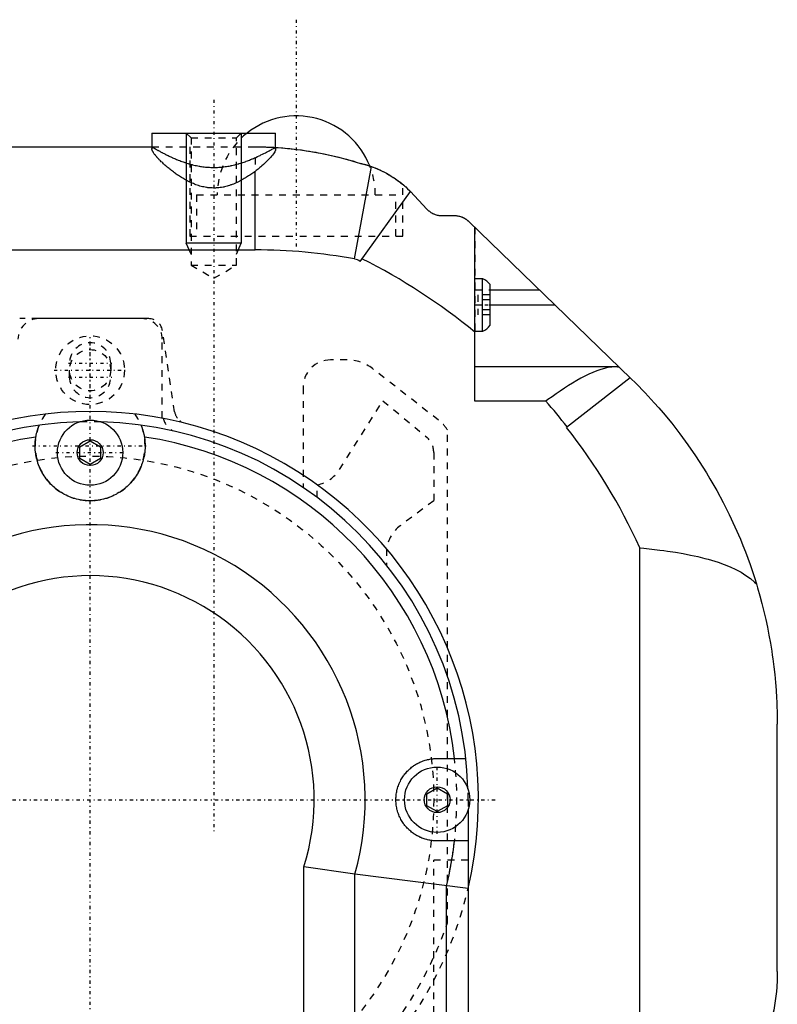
# Model space of a CAD drawing. Extents: x -584 to 152, y -5 to 847.
# Tile 13 of 13: x -98 to 12, y 700 to 844. Entities that reach past the tile are written whole.
import ezdxf

# ---------------------------------------------------------------- set-up
doc = ezdxf.new("R2010")
doc.units = 0
doc.linetypes.add('CENTER', pattern=[1.5, 0.45, -0.5, 0.05, -0.5])
doc.linetypes.add('DASHED', pattern=[2, 1, -1])
for name, color, linetype in [('AM_0', 7, 'CONTINUOUS'), ('AM_10', 7, 'CONTINUOUS'), ('AM_3', 7, 'DASHED'), ('AM_7', 7, 'CENTER')]:
    doc.layers.add(name, color=color, linetype=linetype)

msp = doc.modelspace()

# ---------------------------------------------------------------- linework, layer by layer
at = {"layer": 'AM_0', "color": 7, "linetype": 'CONTINUOUS'}
for p, q in [((-79, 827), (-79, 824.7)), ((-79, 827), (-61, 827)), ((-61, 824.65), (-61, 827)), ((-116, 825), (-79, 825)), ((-64, 810), (-64, 821.43)), ((-49.52, 808.68), (-47.04, 822.12)), ((-48.71, 808.33), (-41.39, 818.51)), ((-41.39, 818.51), (-38.99, 815.95)), ((-36.8, 815), (-35, 815)), ((-32.91, 814.15), (-9.3, 791.28)), ((-32, 788), (-32, 813.27)), ((-122, 810), (-64, 810)), ((-30.88, 805.8), (-32, 805.8)), ((-30.88, 798.2), (-30.88, 805.8)), ((-29.8, 799.05), (-29.8, 804.95)), ((-29.8, 804.2), (-22.64, 804.2)), ((-29.8, 802), (-20.36, 802)), ((-32, 798.2), (-30.88, 798.2)), ((-11.07, 793), (-32, 793)), ((-9.42, 791.4), (-18.66, 784.18)), ((-21.69, 788), (-32, 788)), ((-89.5, 781.37), (-88, 782.23)), ((-89.5, 779.63), (-89.5, 781.37)), ((-88, 782.23), (-86.5, 781.37)), ((-86.5, 781.37), (-86.5, 779.63)), ((-88, 778.77), (-89.5, 779.63)), ((-86.5, 779.63), (-88, 778.77)), ((-8, 698), (-8, 766.66)), ((12, 705), (12, 741)), ((-37.5, 736), (-33.33, 736)), ((-39, 730.87), (-37.5, 731.73)), ((-39, 729.13), (-39, 730.87)), ((-37.5, 731.73), (-36, 730.87)), ((-36, 730.87), (-36, 729.13)), ((-37.5, 728.27), (-39, 729.13)), ((-36, 729.13), (-37.5, 728.27)), ((-33, 728.48), (-33, 681.52)), ((-33, 724), (-37.5, 724)), ((-49.48, 719.15), (-56.9, 720.23)), ((-56.9, 405.25), (-56.9, 720.23)), ((-33, 717.07), (-49.48, 719.15)), ((-49.48, 405.25), (-49.48, 719.15)), ((-36.14, 686), (-36.14, 717.44))]:
    msp.add_line(p, q, dxfattribs=at)
for points in [[(-64, 821.43, 0), (-64.07, 821.38, 0), (-64.2, 821.28, 0), (-64.34, 821.18, 0), (-64.41, 821.13, 0), (-64.48, 821.08, 0), (-64.63, 820.98, 0), (-64.78, 820.88, 0), (-64.93, 820.77, 0), (-65.08, 820.67, 0), (-65.24, 820.57, 0), (-65.32, 820.52, 0), (-65.4, 820.48, 0), (-65.56, 820.38, 0), (-65.73, 820.28, 0), (-65.9, 820.19, 0), (-66.07, 820.09, 0), (-66.24, 820, 0), (-66.33, 819.96, 0), (-66.41, 819.92, 0), (-66.59, 819.83, 0), (-66.77, 819.75, 0), (-66.86, 819.71, 0), (-66.95, 819.67, 0), (-67.13, 819.59, 0), (-67.32, 819.52, 0), (-67.41, 819.49, 0), (-67.51, 819.45, 0), (-67.7, 819.39, 0), (-67.89, 819.33, 0), (-68.08, 819.27, 0), (-68.27, 819.22, 0), (-68.47, 819.17, 0), (-68.56, 819.15, 0), (-68.66, 819.13, 0), (-68.86, 819.1, 0), (-69.06, 819.07, 0), (-69.26, 819.04, 0), (-69.46, 819.02, 0), (-69.66, 819.01, 0), (-69.76, 819, 0), (-69.86, 819, 0), (-70.06, 819, 0), (-70.26, 819.01, 0), (-70.46, 819.02, 0), (-70.66, 819.03, 0), (-70.86, 819.05, 0), (-70.96, 819.07, 0), (-71.06, 819.08, 0), (-71.26, 819.12, 0), (-71.45, 819.16, 0), (-71.65, 819.2, 0), (-71.84, 819.25, 0), (-72.04, 819.3, 0), (-72.13, 819.33, 0), (-72.23, 819.36, 0), (-72.42, 819.42, 0), (-72.6, 819.49, 0), (-72.79, 819.56, 0), (-72.97, 819.64, 0), (-73.16, 819.72, 0), (-73.25, 819.76, 0), (-73.34, 819.8, 0), (-73.51, 819.88, 0), (-73.69, 819.97, 0), (-73.78, 820.01, 0), (-73.86, 820.06, 0), (-74.03, 820.15, 0), (-74.2, 820.24, 0), (-74.29, 820.29, 0), (-74.37, 820.34, 0), (-74.53, 820.43, 0), (-74.69, 820.53, 0), (-74.85, 820.63, 0), (-75.01, 820.73, 0), (-75.16, 820.83, 0), (-75.24, 820.88, 0), (-75.31, 820.94, 0), (-75.46, 821.04, 0), (-75.6, 821.14, 0), (-75.74, 821.24, 0), (-75.88, 821.34, 0), (-76.01, 821.44, 0), (-76.08, 821.49, 0), (-76.14, 821.54, 0), (-76.27, 821.64, 0), (-76.39, 821.74, 0), (-76.52, 821.84, 0), (-76.64, 821.94, 0), (-76.76, 822.04, 0), (-76.82, 822.1, 0), (-76.88, 822.15, 0), (-77, 822.25, 0), (-77.11, 822.35, 0), (-77.22, 822.45, 0), (-77.33, 822.55, 0), (-77.44, 822.65, 0), (-77.49, 822.7, 0), (-77.54, 822.75, 0), (-77.65, 822.84, 0), (-77.74, 822.94, 0), (-77.84, 823.04, 0), (-77.93, 823.13, 0), (-78.02, 823.22, 0), (-78.06, 823.27, 0), (-78.11, 823.31, 0), (-78.19, 823.4, 0), (-78.27, 823.49, 0), (-78.31, 823.53, 0), (-78.34, 823.58, 0), (-78.41, 823.66, 0), (-78.48, 823.74, 0), (-78.51, 823.78, 0), (-78.55, 823.82, 0), (-78.61, 823.9, 0), (-78.66, 823.98, 0), (-78.71, 824.05, 0), (-78.76, 824.12, 0), (-78.8, 824.19, 0), (-78.82, 824.22, 0), (-78.84, 824.25, 0), (-78.88, 824.32, 0), (-78.91, 824.38, 0), (-78.93, 824.43, 0), (-78.96, 824.49, 0), (-78.97, 824.54, 0), (-78.98, 824.56, 0), (-78.99, 824.59, 0), (-79, 824.63, 0), (-79, 824.68, 0), (-79, 824.7, 0)], [(-61, 824.65, 0), (-61, 824.6, 0), (-61.03, 824.5, 0), (-61.07, 824.38, 0), (-61.1, 824.32, 0), (-61.13, 824.25, 0), (-61.22, 824.11, 0), (-61.32, 823.96, 0), (-61.45, 823.8, 0), (-61.59, 823.63, 0), (-61.75, 823.45, 0), (-61.84, 823.35, 0), (-61.93, 823.26, 0), (-62.12, 823.06, 0), (-62.32, 822.86, 0), (-62.55, 822.65, 0), (-62.78, 822.44, 0), (-63.03, 822.22, 0), (-63.16, 822.11, 0), (-63.29, 822, 0), (-63.57, 821.77, 0), (-63.85, 821.55, 0), (-64, 821.43, 0)], [(-61, 824.91, 0), (-60.66, 824.89, 0), (-59.97, 824.84, 0), (-59.28, 824.78, 0), (-58.94, 824.74, 0), (-58.59, 824.71, 0), (-57.91, 824.63, 0), (-57.22, 824.54, 0), (-56.54, 824.44, 0), (-55.86, 824.33, 0), (-55.17, 824.22, 0), (-54.83, 824.15, 0), (-54.49, 824.09, 0), (-53.82, 823.95, 0), (-53.14, 823.81, 0), (-52.46, 823.65, 0), (-51.79, 823.49, 0), (-51.12, 823.31, 0), (-50.79, 823.22, 0), (-50.45, 823.13, 0), (-49.78, 822.94, 0), (-49.12, 822.73, 0), (-48.79, 822.63, 0)], [(-48.79, 822.63, 0), (-48.74, 822.62, 0), (-48.64, 822.59, 0), (-48.54, 822.57, 0), (-48.49, 822.56, 0), (-48.44, 822.55, 0), (-48.34, 822.52, 0), (-48.24, 822.49, 0), (-48.14, 822.47, 0), (-48.04, 822.44, 0), (-47.95, 822.41, 0), (-47.9, 822.4, 0), (-47.85, 822.38, 0), (-47.75, 822.36, 0), (-47.66, 822.33, 0), (-47.32, 822.22, 0), (-47.04, 822.12, 0)], [(-47.3, 822.21, 0), (-47.05, 822.12, 0), (-46.57, 821.94, 0), (-46.11, 821.75, 0), (-45.89, 821.66, 0), (-45.68, 821.56, 0), (-45.27, 821.36, 0), (-44.89, 821.15, 0), (-44.53, 820.95, 0), (-44.2, 820.75, 0), (-43.9, 820.56, 0), (-43.76, 820.47, 0), (-43.63, 820.38, 0), (-43.38, 820.2, 0), (-43.16, 820.05, 0), (-42.98, 819.91, 0), (-42.82, 819.78, 0), (-42.69, 819.68, 0), (-42.64, 819.64, 0), (-42.6, 819.61, 0), (-42.54, 819.56, 0), (-42.5, 819.53, 0), (-42.5, 819.53, 0)], [(-47.04, 822.12, 0), (-46.87, 822.06, 0), (-46.52, 821.92, 0), (-46.18, 821.78, 0), (-46.01, 821.71, 0), (-45.84, 821.63, 0), (-45.5, 821.47, 0), (-45.17, 821.3, 0), (-44.84, 821.13, 0), (-44.51, 820.94, 0), (-44.19, 820.75, 0), (-44.03, 820.65, 0), (-43.87, 820.54, 0), (-43.56, 820.33, 0), (-43.25, 820.11, 0), (-42.95, 819.89, 0), (-42.66, 819.65, 0), (-42.37, 819.41, 0), (-42.22, 819.29, 0), (-42.08, 819.16, 0), (-41.8, 818.91, 0), (-41.53, 818.64, 0), (-41.39, 818.51, 0)], [(-38.99, 815.95, 0), (-38.94, 815.9, 0), (-38.84, 815.8, 0), (-38.74, 815.71, 0), (-38.69, 815.67, 0), (-38.63, 815.62, 0), (-38.52, 815.54, 0), (-38.4, 815.46, 0), (-38.28, 815.39, 0), (-38.15, 815.32, 0), (-38.03, 815.26, 0), (-37.96, 815.24, 0), (-37.9, 815.21, 0), (-37.77, 815.16, 0), (-37.64, 815.12, 0), (-37.51, 815.08, 0), (-37.37, 815.06, 0), (-37.24, 815.03, 0), (-37.18, 815.02, 0), (-37.12, 815.02, 0), (-36.99, 815.01, 0), (-36.86, 815, 0), (-36.8, 815, 0)], [(-35, 815, 0), (-34.94, 815, 0), (-34.83, 815, 0), (-34.71, 814.99, 0), (-34.65, 814.98, 0), (-34.59, 814.97, 0), (-34.48, 814.95, 0), (-34.35, 814.93, 0), (-34.23, 814.9, 0), (-34.11, 814.87, 0), (-33.99, 814.82, 0), (-33.93, 814.8, 0), (-33.92, 814.8, 0), (-33.9, 814.79, 0), (-33.88, 814.78, 0), (-33.87, 814.78, 0), (-33.86, 814.77, 0), (-33.83, 814.76, 0), (-33.81, 814.76, 0), (-33.79, 814.75, 0), (-33.77, 814.74, 0), (-33.75, 814.73, 0), (-33.74, 814.72, 0), (-33.73, 814.72, 0), (-33.71, 814.71, 0), (-33.69, 814.7, 0), (-33.67, 814.69, 0), (-33.65, 814.68, 0), (-33.63, 814.67, 0), (-33.62, 814.67, 0), (-33.61, 814.66, 0), (-33.59, 814.65, 0), (-33.57, 814.64, 0), (-33.55, 814.63, 0), (-33.53, 814.62, 0), (-33.51, 814.61, 0), (-33.5, 814.6, 0), (-33.49, 814.59, 0), (-33.47, 814.58, 0), (-33.45, 814.57, 0), (-33.44, 814.56, 0), (-33.42, 814.55, 0), (-33.4, 814.54, 0), (-33.39, 814.53, 0), (-33.38, 814.52, 0), (-33.36, 814.51, 0), (-33.34, 814.5, 0), (-33.32, 814.49, 0), (-33.3, 814.47, 0), (-33.28, 814.46, 0), (-33.27, 814.45, 0), (-33.26, 814.45, 0), (-33.25, 814.43, 0), (-33.23, 814.42, 0), (-33.22, 814.41, 0), (-33.21, 814.41, 0), (-33.19, 814.39, 0), (-33.17, 814.38, 0), (-33.16, 814.37, 0), (-33.16, 814.37, 0), (-33.14, 814.35, 0), (-33.12, 814.34, 0), (-33.1, 814.32, 0), (-33.09, 814.31, 0), (-33.07, 814.3, 0), (-33.06, 814.29, 0), (-33.05, 814.28, 0), (-33.04, 814.27, 0), (-33.02, 814.25, 0), (-33, 814.24, 0), (-32.99, 814.22, 0), (-32.97, 814.21, 0), (-32.96, 814.2, 0), (-32.95, 814.19, 0), (-32.94, 814.18, 0), (-32.92, 814.16, 0), (-32.91, 814.15, 0)], [(-11.27, 793, 0), (-11.53, 792.99, 0), (-12.06, 792.95, 0), (-12.6, 792.88, 0), (-12.87, 792.82, 0), (-13.14, 792.76, 0), (-13.7, 792.6, 0), (-14.26, 792.41, 0), (-14.84, 792.18, 0), (-15.42, 791.92, 0), (-16.01, 791.63, 0), (-16.3, 791.48, 0), (-16.6, 791.32, 0), (-17.19, 790.98, 0), (-17.78, 790.63, 0), (-18.38, 790.25, 0), (-18.98, 789.86, 0), (-19.58, 789.46, 0), (-19.88, 789.26, 0), (-20.18, 789.05, 0), (-20.78, 788.63, 0), (-21.38, 788.21, 0), (-21.69, 788, 0)], [(-9.3, 791.28, 0), (-8.6, 790.59, 0), (-7.23, 789.19, 0), (-5.91, 787.76, 0), (-5.26, 787.02, 0), (-4.62, 786.28, 0), (-3.37, 784.77, 0), (-2.17, 783.23, 0), (-1.01, 781.65, 0), (0.11, 780.04, 0), (1.18, 778.39, 0), (1.7, 777.55, 0), (2.2, 776.71, 0), (3.18, 775.01, 0), (4.12, 773.27, 0), (5, 771.51, 0), (5.84, 769.72, 0), (6.62, 767.91, 0), (7, 766.99, 0), (7.36, 766.07, 0), (8.04, 764.21, 0), (8.67, 762.33, 0), (8.97, 761.39, 0)], [(-95.9, 782.77, 0), (-95.89, 782.82, 0), (-95.87, 782.93, 0), (-95.85, 783.03, 0), (-95.84, 783.09, 0), (-95.83, 783.14, 0), (-95.81, 783.24, 0), (-95.78, 783.34, 0), (-95.76, 783.44, 0), (-95.73, 783.54, 0), (-95.71, 783.64, 0), (-95.69, 783.69, 0), (-95.68, 783.74, 0), (-95.65, 783.83, 0), (-95.62, 783.93, 0), (-95.59, 784.02, 0), (-95.56, 784.11, 0), (-95.53, 784.2, 0), (-95.52, 784.24, 0), (-95.5, 784.29, 0), (-95.47, 784.37, 0), (-95.43, 784.46, 0), (-95.42, 784.5, 0)], [(-80.58, 784.5, 0), (-80.57, 784.46, 0), (-80.53, 784.37, 0), (-80.5, 784.29, 0), (-80.48, 784.24, 0), (-80.47, 784.2, 0), (-80.44, 784.11, 0), (-80.41, 784.02, 0), (-80.38, 783.93, 0), (-80.35, 783.83, 0), (-80.32, 783.74, 0), (-80.31, 783.69, 0), (-80.29, 783.64, 0), (-80.27, 783.54, 0), (-80.24, 783.44, 0), (-80.22, 783.34, 0), (-80.19, 783.24, 0), (-80.17, 783.14, 0), (-80.16, 783.09, 0), (-80.15, 783.03, 0), (-80.13, 782.93, 0), (-80.11, 782.82, 0), (-80.1, 782.77, 0)], [(-80.1, 782.77, 0), (-80.08, 782.64, 0), (-80.05, 782.39, 0), (-80.02, 782.13, 0), (-80.02, 782, 0), (-80.01, 781.88, 0), (-80, 781.62, 0), (-80, 781.37, 0), (-80.01, 781.12, 0), (-80.02, 780.88, 0), (-80.05, 780.63, 0), (-80.06, 780.51, 0), (-80.08, 780.39, 0), (-80.11, 780.16, 0), (-80.16, 779.92, 0), (-80.21, 779.68, 0), (-80.27, 779.44, 0), (-80.34, 779.2, 0), (-80.37, 779.09, 0), (-80.41, 778.97, 0), (-80.5, 778.73, 0), (-80.59, 778.49, 0), (-80.64, 778.38, 0), (-80.69, 778.26, 0), (-80.79, 778.03, 0), (-80.91, 777.8, 0), (-80.97, 777.68, 0), (-81.03, 777.57, 0), (-81.16, 777.35, 0), (-81.3, 777.13, 0), (-81.44, 776.92, 0), (-81.59, 776.71, 0), (-81.75, 776.51, 0), (-81.83, 776.41, 0), (-81.91, 776.31, 0), (-82.08, 776.12, 0), (-82.25, 775.93, 0), (-82.43, 775.76, 0), (-82.61, 775.59, 0), (-82.8, 775.42, 0), (-82.89, 775.34, 0), (-82.99, 775.26, 0), (-83.19, 775.11, 0), (-83.39, 774.96, 0), (-83.6, 774.82, 0), (-83.82, 774.68, 0), (-84.05, 774.54, 0), (-84.16, 774.48, 0), (-84.28, 774.42, 0), (-84.52, 774.3, 0), (-84.76, 774.18, 0), (-85.01, 774.08, 0), (-85.26, 773.98, 0), (-85.52, 773.9, 0), (-85.64, 773.85, 0), (-85.77, 773.82, 0), (-86.03, 773.75, 0), (-86.3, 773.68, 0), (-86.56, 773.63, 0), (-86.82, 773.59, 0), (-87.09, 773.55, 0), (-87.22, 773.54, 0), (-87.35, 773.53, 0), (-87.61, 773.51, 0), (-87.87, 773.5, 0), (-88, 773.5, 0), (-88.13, 773.5, 0), (-88.39, 773.51, 0), (-88.65, 773.53, 0), (-88.78, 773.54, 0), (-88.91, 773.55, 0), (-89.18, 773.59, 0), (-89.44, 773.63, 0), (-89.7, 773.68, 0), (-89.97, 773.75, 0), (-90.23, 773.82, 0), (-90.36, 773.85, 0), (-90.48, 773.9, 0), (-90.74, 773.98, 0), (-90.99, 774.08, 0), (-91.24, 774.18, 0), (-91.48, 774.3, 0), (-91.72, 774.42, 0), (-91.84, 774.48, 0), (-91.95, 774.54, 0), (-92.18, 774.68, 0), (-92.4, 774.82, 0), (-92.61, 774.96, 0), (-92.81, 775.11, 0), (-93.01, 775.26, 0), (-93.11, 775.34, 0), (-93.2, 775.42, 0), (-93.39, 775.59, 0), (-93.57, 775.76, 0), (-93.75, 775.93, 0), (-93.92, 776.12, 0), (-94.09, 776.31, 0), (-94.17, 776.41, 0), (-94.25, 776.51, 0), (-94.41, 776.71, 0), (-94.56, 776.92, 0), (-94.7, 777.13, 0), (-94.84, 777.35, 0), (-94.97, 777.57, 0), (-95.03, 777.68, 0), (-95.09, 777.8, 0), (-95.21, 778.03, 0), (-95.31, 778.26, 0), (-95.36, 778.38, 0), (-95.41, 778.49, 0), (-95.5, 778.73, 0), (-95.59, 778.97, 0), (-95.63, 779.09, 0), (-95.66, 779.2, 0), (-95.73, 779.44, 0), (-95.79, 779.68, 0), (-95.84, 779.92, 0), (-95.89, 780.16, 0), (-95.92, 780.39, 0), (-95.94, 780.51, 0), (-95.95, 780.63, 0), (-95.98, 780.88, 0), (-95.99, 781.12, 0), (-96, 781.37, 0), (-96, 781.62, 0), (-95.99, 781.88, 0), (-95.98, 782, 0), (-95.98, 782.13, 0), (-95.95, 782.39, 0), (-95.92, 782.64, 0), (-95.9, 782.77, 0)], [(-8, 766.66, 0), (-7.42, 766.6, 0), (-6.25, 766.47, 0), (-5.1, 766.32, 0), (-4.53, 766.25, 0), (-3.96, 766.17, 0), (-2.83, 766, 0), (-1.72, 765.81, 0), (-0.63, 765.6, 0), (0.42, 765.37, 0), (1.44, 765.12, 0), (1.94, 764.99, 0), (2.43, 764.85, 0), (3.38, 764.55, 0), (4.29, 764.23, 0), (5.15, 763.88, 0), (5.96, 763.5, 0), (6.72, 763.09, 0), (7.08, 762.87, 0), (7.43, 762.64, 0), (8.08, 762.17, 0), (8.68, 761.66, 0), (8.97, 761.39, 0)], [(8.97, 761.39, 0), (9.13, 760.82, 0), (9.46, 759.68, 0), (9.77, 758.54, 0), (9.91, 757.97, 0), (10.05, 757.39, 0), (10.32, 756.24, 0), (10.57, 755.09, 0), (10.79, 753.94, 0), (11, 752.78, 0), (11.19, 751.63, 0), (11.27, 751.05, 0), (11.36, 750.48, 0), (11.5, 749.34, 0), (11.63, 748.2, 0), (11.74, 747.06, 0), (11.83, 745.94, 0), (11.9, 744.82, 0), (11.92, 744.26, 0), (11.95, 743.71, 0), (11.98, 742.62, 0), (12, 741.54, 0), (12, 741, 0)], [(-37.5, 724, 0), (-37.59, 724, 0), (-37.75, 724.01, 0), (-37.92, 724.01, 0), (-38, 724.02, 0), (-38.08, 724.03, 0), (-38.25, 724.05, 0), (-38.41, 724.07, 0), (-38.57, 724.1, 0), (-38.73, 724.13, 0), (-38.9, 724.17, 0), (-38.98, 724.19, 0), (-39.06, 724.21, 0), (-39.23, 724.25, 0), (-39.39, 724.3, 0), (-39.55, 724.36, 0), (-39.71, 724.42, 0), (-39.87, 724.49, 0), (-39.95, 724.52, 0), (-40.03, 724.56, 0), (-40.19, 724.64, 0), (-40.34, 724.72, 0), (-40.42, 724.76, 0), (-40.5, 724.8, 0), (-40.65, 724.89, 0), (-40.79, 724.98, 0), (-40.87, 725.03, 0), (-40.94, 725.08, 0), (-41.08, 725.18, 0), (-41.22, 725.29, 0), (-41.35, 725.4, 0), (-41.48, 725.51, 0), (-41.61, 725.63, 0), (-41.67, 725.69, 0), (-41.73, 725.75, 0), (-41.85, 725.87, 0), (-41.97, 725.99, 0), (-42.08, 726.12, 0), (-42.19, 726.25, 0), (-42.29, 726.39, 0), (-42.34, 726.46, 0), (-42.39, 726.53, 0), (-42.49, 726.67, 0), (-42.59, 726.82, 0), (-42.68, 726.97, 0), (-42.77, 727.13, 0), (-42.85, 727.29, 0), (-42.89, 727.37, 0), (-42.93, 727.45, 0), (-43.01, 727.62, 0), (-43.08, 727.79, 0), (-43.14, 727.96, 0), (-43.2, 728.13, 0), (-43.26, 728.31, 0), (-43.28, 728.4, 0), (-43.31, 728.49, 0), (-43.35, 728.66, 0), (-43.39, 728.84, 0), (-43.42, 729.02, 0), (-43.45, 729.2, 0), (-43.47, 729.38, 0), (-43.48, 729.47, 0), (-43.48, 729.56, 0), (-43.49, 729.74, 0), (-43.5, 729.91, 0), (-43.5, 730, 0), (-43.5, 730.09, 0), (-43.49, 730.26, 0), (-43.48, 730.44, 0), (-43.48, 730.53, 0), (-43.47, 730.62, 0), (-43.45, 730.8, 0), (-43.42, 730.98, 0), (-43.39, 731.16, 0), (-43.35, 731.34, 0), (-43.31, 731.51, 0), (-43.28, 731.6, 0), (-43.26, 731.69, 0), (-43.2, 731.87, 0), (-43.14, 732.04, 0), (-43.08, 732.21, 0), (-43.01, 732.38, 0), (-42.93, 732.55, 0), (-42.89, 732.63, 0), (-42.85, 732.71, 0), (-42.77, 732.87, 0), (-42.68, 733.03, 0), (-42.59, 733.18, 0), (-42.49, 733.33, 0), (-42.39, 733.47, 0), (-42.34, 733.54, 0), (-42.29, 733.61, 0), (-42.19, 733.75, 0), (-42.08, 733.88, 0), (-41.97, 734.01, 0), (-41.85, 734.13, 0), (-41.73, 734.25, 0), (-41.67, 734.31, 0), (-41.61, 734.37, 0), (-41.48, 734.49, 0), (-41.35, 734.6, 0), (-41.22, 734.71, 0), (-41.08, 734.82, 0), (-40.94, 734.92, 0), (-40.87, 734.97, 0), (-40.79, 735.02, 0), (-40.65, 735.11, 0), (-40.5, 735.2, 0), (-40.42, 735.24, 0), (-40.34, 735.28, 0), (-40.19, 735.36, 0), (-40.03, 735.44, 0), (-39.95, 735.48, 0), (-39.87, 735.51, 0), (-39.71, 735.58, 0), (-39.55, 735.64, 0), (-39.39, 735.7, 0), (-39.23, 735.75, 0), (-39.06, 735.79, 0), (-38.98, 735.81, 0), (-38.9, 735.83, 0), (-38.73, 735.87, 0), (-38.57, 735.9, 0), (-38.41, 735.93, 0), (-38.25, 735.95, 0), (-38.08, 735.97, 0), (-38, 735.98, 0), (-37.92, 735.99, 0), (-37.75, 735.99, 0), (-37.59, 736, 0), (-37.5, 736, 0)], [(12, 705, 0), (12, 704.68, 0), (11.98, 704.04, 0), (11.96, 703.39, 0), (11.94, 703.06, 0), (11.91, 702.73, 0), (11.86, 702.07, 0), (11.78, 701.4, 0), (11.69, 700.73, 0), (11.59, 700.05, 0), (11.47, 699.38, 0), (11.4, 699.04, 0), (11.33, 698.7, 0), (11.18, 698.02, 0), (11.01, 697.34, 0), (10.82, 696.67, 0), (10.62, 695.99, 0), (10.4, 695.32, 0), (10.28, 694.99, 0), (10.16, 694.65, 0), (9.91, 693.99, 0), (9.64, 693.33, 0), (9.5, 693, 0)]]:
    msp.add_polyline3d(points, dxfattribs=at)
for centre, radius in [((-88, 780.5), 4.75), ((-88, 780.5), 1.88), ((-37.5, 730), 4.75), ((-37.5, 730), 1.88)]:
    msp.add_circle(centre, radius, dxfattribs=at)
for centre, radius, start, end in [((-58, 818), 11.5, 21.4788, 128.5), ((-64, 730), 80, 79.57, 90), ((-49.88, 806.71), 2, 54.27, 79.57), ((-88, 730), 88.1, 50.5324, 63.3157), ((-31.5, 803.9), 2, 31.7883, 71.8051), ((-31.5, 800.1), 2, 288.1949, 328.2117), ((-88, 730), 88.1, 38, 41.1736), ((-88, 730), 56.5, 346.768, 206.5), ((-88, 730), 55, 91.6533, 178.3467), ((-88, 730), 55, 1.6533, 88.3467), ((-88, 730), 88, 24.62, 38), ((-88, 730), 53.36, 98.5135, 173.5433), ((-88, 730), 53.36, 6.4567, 81.4865), ((-88, 730), 40.02, 344.2639, 206.5), ((-88, 730), 32.6, 342.5517, 206.5), ((-88, 730), 53.36, 346.3819, 353.5433)]:
    msp.add_arc(centre, radius, start, end, dxfattribs=at)
at = {"layer": 'AM_10', "color": 7, "linetype": 'CONTINUOUS'}
for p, q in [((-74, 827), (-74, 811)), ((-66, 827), (-66, 811)), ((-66, 811), (-74, 811)), ((-73.32, 809.4), (-74, 811)), ((-66.68, 809.4), (-66, 811))]:
    msp.add_line(p, q, dxfattribs=at)
at = {"layer": 'AM_3', "color": 6, "linetype": 'DASHED'}
for p, q in [((-74, 827), (-73.32, 826.32)), ((-66.68, 826.32), (-66, 827)), ((-73.32, 826.32), (-73.32, 807.8)), ((-73.32, 826.32), (-66.68, 826.32)), ((-66.68, 807.8), (-66.68, 826.32)), ((-79, 825), (-64, 825)), ((-73.5, 825), (-73.5, 812)), ((-61.21, 824.92), (-61, 824.91)), ((-61.07, 824.91), (-61, 824.91)), ((-64, 823.42), (-64, 821.43)), ((-42.5, 812), (-42.5, 819.53)), ((-72.5, 818), (-72.5, 812)), ((-72.5, 818), (-43.5, 818)), ((-43.5, 812), (-43.5, 818)), ((-32, 813.27), (-32, 798.01)), ((-73.5, 812), (-42.5, 812)), ((-73.32, 807.8), (-70, 805.88)), ((-73.32, 807.8), (-66.68, 807.8)), ((-70, 805.88), (-66.68, 807.8)), ((-32, 804.2), (-29.8, 804.2)), ((-31.6, 803.44), (-31.6, 800.56)), ((-29.8, 803.44), (-31.6, 803.44)), ((-29.8, 802.72), (-31.6, 802.72)), ((-32, 802), (-29.8, 802)), ((-29.8, 801.28), (-31.6, 801.28)), ((-79.47, 800), (-98.25, 800)), ((-80.5, 800), (-95.5, 800)), ((-29.8, 800.56), (-31.6, 800.56)), ((-75.7, 786.43), (-77.49, 798.3)), ((-77.5, 785.52), (-77.5, 797)), ((-50.6, 794), (-53, 794)), ((-91, 791.5), (-91, 793.5)), ((-85, 793.5), (-85, 791.5)), ((-37.31, 785.23), (-46.91, 792.73)), ((-11.27, 793), (-11.07, 793)), ((-57, 790), (-57, 775.43)), ((-51.71, 778.04), (-45.39, 788.04)), ((-45.39, 788.04), (-38.96, 782.71)), ((-36, 712.08), (-36, 783.82)), ((-38, 780.52), (-38, 773.51)), ((-54.94, 773.95), (-54.94, 775.82)), ((-38, 773.51), (-42.88, 769.87)), ((-44.85, 766.48), (-44.85, 764.11)), ((-33, 730), (-33, 728.48)), ((-33, 721.2), (-38, 721.2)), ((-38, 648.96), (-38, 721.2))]:
    msp.add_line(p, q, dxfattribs=at)
for points in [[(-79, 824.7, 0), (-79, 824.71, 0), (-79, 824.74, 0), (-78.99, 824.77, 0), (-78.99, 824.79, 0), (-78.98, 824.8, 0), (-78.97, 824.83, 0), (-78.95, 824.85, 0), (-78.94, 824.88, 0), (-78.91, 824.9, 0), (-78.89, 824.92, 0), (-78.87, 824.92, 0), (-78.86, 824.93, 0), (-78.83, 824.95, 0), (-78.79, 824.96, 0), (-78.76, 824.97, 0), (-78.71, 824.98, 0), (-78.67, 824.99, 0), (-78.64, 824.99, 0), (-78.62, 824.99, 0), (-78.57, 825, 0), (-78.51, 825, 0), (-78.49, 825, 0)], [(-79, 825, 0), (-79, 825, 0), (-79, 825, 0), (-78.99, 824.99, 0), (-78.98, 824.99, 0), (-78.98, 824.99, 0), (-78.96, 824.98, 0), (-78.94, 824.96, 0), (-78.91, 824.95, 0), (-78.88, 824.93, 0), (-78.85, 824.91, 0), (-78.83, 824.9, 0), (-78.81, 824.89, 0), (-78.77, 824.86, 0), (-78.73, 824.84, 0), (-78.67, 824.81, 0), (-78.62, 824.78, 0), (-78.56, 824.74, 0), (-78.53, 824.72, 0), (-78.5, 824.71, 0), (-78.43, 824.67, 0), (-78.36, 824.63, 0), (-78.33, 824.61, 0), (-78.29, 824.58, 0), (-78.21, 824.54, 0), (-78.13, 824.49, 0), (-78.09, 824.47, 0), (-78.04, 824.45, 0), (-77.95, 824.4, 0), (-77.86, 824.35, 0), (-77.76, 824.29, 0), (-77.67, 824.24, 0), (-77.56, 824.18, 0), (-77.51, 824.16, 0), (-77.46, 824.13, 0), (-77.35, 824.07, 0), (-77.24, 824.01, 0), (-77.13, 823.96, 0), (-77.01, 823.9, 0), (-76.89, 823.84, 0), (-76.83, 823.81, 0), (-76.77, 823.78, 0), (-76.65, 823.72, 0), (-76.52, 823.66, 0), (-76.4, 823.6, 0), (-76.27, 823.54, 0), (-76.14, 823.48, 0), (-76.07, 823.45, 0), (-76, 823.42, 0), (-75.86, 823.36, 0), (-75.72, 823.29, 0), (-75.58, 823.23, 0), (-75.43, 823.17, 0), (-75.28, 823.11, 0), (-75.2, 823.08, 0), (-75.12, 823.05, 0), (-74.97, 822.99, 0), (-74.81, 822.93, 0), (-74.65, 822.87, 0), (-74.48, 822.81, 0), (-74.31, 822.75, 0), (-74.23, 822.72, 0), (-74.14, 822.7, 0), (-73.97, 822.64, 0), (-73.8, 822.59, 0), (-73.71, 822.56, 0), (-73.62, 822.53, 0), (-73.44, 822.48, 0), (-73.26, 822.44, 0), (-73.17, 822.41, 0), (-73.08, 822.39, 0), (-72.9, 822.35, 0), (-72.71, 822.3, 0), (-72.53, 822.26, 0), (-72.34, 822.23, 0), (-72.15, 822.19, 0), (-72.06, 822.17, 0), (-71.96, 822.16, 0), (-71.77, 822.13, 0), (-71.58, 822.1, 0), (-71.39, 822.08, 0), (-71.2, 822.06, 0), (-71.01, 822.04, 0), (-70.91, 822.03, 0), (-70.81, 822.03, 0), (-70.62, 822.02, 0), (-70.43, 822.01, 0), (-70.24, 822, 0), (-70.05, 822, 0), (-69.86, 822, 0), (-69.76, 822, 0), (-69.67, 822, 0), (-69.48, 822.01, 0), (-69.29, 822.02, 0), (-69.09, 822.03, 0), (-68.9, 822.05, 0), (-68.71, 822.07, 0), (-68.61, 822.08, 0), (-68.52, 822.09, 0), (-68.33, 822.12, 0), (-68.14, 822.14, 0), (-67.95, 822.17, 0), (-67.76, 822.21, 0), (-67.57, 822.24, 0), (-67.48, 822.26, 0), (-67.38, 822.28, 0), (-67.2, 822.32, 0), (-67.01, 822.37, 0), (-66.92, 822.39, 0), (-66.83, 822.41, 0), (-66.65, 822.46, 0), (-66.47, 822.51, 0), (-66.38, 822.53, 0), (-66.29, 822.56, 0), (-66.12, 822.61, 0), (-65.94, 822.67, 0), (-65.77, 822.72, 0), (-65.6, 822.78, 0), (-65.44, 822.84, 0), (-65.36, 822.87, 0), (-65.28, 822.9, 0), (-65.11, 822.96, 0), (-64.96, 823.02, 0), (-64.8, 823.08, 0), (-64.65, 823.14, 0), (-64.5, 823.2, 0), (-64.42, 823.23, 0), (-64.35, 823.26, 0), (-64.21, 823.32, 0), (-64.07, 823.39, 0), (-64, 823.42, 0)], [(-64, 825, 0), (-63.89, 825, 0), (-63.67, 825, 0), (-63.46, 825, 0), (-63.36, 825, 0), (-63.26, 824.99, 0), (-63.06, 824.99, 0), (-62.87, 824.99, 0), (-62.68, 824.98, 0), (-62.5, 824.98, 0), (-62.34, 824.97, 0), (-62.25, 824.97, 0), (-62.18, 824.97, 0), (-62.02, 824.96, 0), (-61.88, 824.96, 0), (-61.75, 824.95, 0), (-61.63, 824.94, 0), (-61.52, 824.94, 0), (-61.47, 824.94, 0), (-61.42, 824.93, 0), (-61.33, 824.93, 0), (-61.25, 824.92, 0), (-61.21, 824.92, 0)], [(-64, 825, 0), (-63.59, 825, 0), (-62.78, 824.99, 0), (-61.93, 824.96, 0), (-61.5, 824.94, 0), (-61.06, 824.91, 0), (-60.16, 824.85, 0), (-59.25, 824.77, 0), (-58.33, 824.68, 0), (-57.41, 824.56, 0), (-56.51, 824.44, 0), (-56.06, 824.37, 0), (-55.62, 824.29, 0), (-54.75, 824.14, 0), (-53.92, 823.97, 0), (-53.11, 823.8, 0), (-52.29, 823.61, 0), (-51.48, 823.41, 0), (-51.08, 823.3, 0), (-50.68, 823.19, 0), (-49.9, 822.97, 0), (-49.15, 822.74, 0), (-48.79, 822.63, 0)], [(-64, 823.42, 0), (-63.87, 823.47, 0), (-63.62, 823.59, 0), (-63.38, 823.71, 0), (-63.26, 823.76, 0), (-63.14, 823.82, 0), (-62.92, 823.93, 0), (-62.71, 824.03, 0), (-62.5, 824.14, 0), (-62.31, 824.24, 0), (-62.13, 824.33, 0), (-62.05, 824.38, 0), (-61.96, 824.42, 0), (-61.81, 824.5, 0), (-61.67, 824.58, 0), (-61.54, 824.65, 0), (-61.42, 824.72, 0), (-61.32, 824.77, 0), (-61.27, 824.8, 0), (-61.23, 824.82, 0), (-61.15, 824.87, 0), (-61.09, 824.9, 0), (-61.07, 824.91, 0)], [(-61.21, 824.92, 0), (-61.2, 824.92, 0), (-61.18, 824.91, 0), (-61.16, 824.9, 0), (-61.15, 824.89, 0), (-61.14, 824.89, 0), (-61.12, 824.88, 0), (-61.1, 824.87, 0), (-61.09, 824.85, 0), (-61.07, 824.84, 0), (-61.06, 824.82, 0), (-61.05, 824.82, 0), (-61.05, 824.81, 0), (-61.04, 824.79, 0), (-61.03, 824.78, 0), (-61.02, 824.76, 0), (-61.01, 824.74, 0), (-61.01, 824.72, 0), (-61.01, 824.71, 0), (-61, 824.7, 0), (-61, 824.68, 0), (-61, 824.66, 0), (-61, 824.65, 0)], [(-48.79, 822.63, 0), (-48.53, 822.57, 0), (-48.02, 822.44, 0), (-47.53, 822.29, 0), (-47.3, 822.21, 0)]]:
    msp.add_polyline3d(points, dxfattribs=at)
for centre, radius in [((-88, 792.5), 5), ((-88, 792.5), 3), ((-88, 730), 50)]:
    msp.add_circle(centre, radius, dxfattribs=at)
for centre, radius, start, end in [((-58, 818), 11.5, 128.5, 180), ((-58, 818), 11.5, 0, 21.4788), ((-95.5, 797), 3, 90, 180), ((-80.5, 797), 3, 0, 90), ((-79.48, 797.99), 2.01, 8.8377, 89.7494), ((-88, 793.5), 3, 0, 180), ((-53, 790), 4, 90, 180), ((-50.6, 788), 6, 52.0013, 90), ((-88, 791.5), 3, 180, 0), ((-88, 781.5), 8, 144.7132, 35.2868), ((-74.5, 786.3), 3, 195.5684, 241.7735), ((-73.53, 786.84), 2.21, 190.4936, 230.9974), ((-41, 780.5), 6, 33.5573, 52.0013), ((-88, 730), 55, 88.3467, 91.6533), ((-75.55, 784.34), 1, 35.4373, 50.9974), ((-41, 780.52), 3, 0, 47.0657), ((-55.94, 780.72), 5, 281.5422, 327.7), ((-39.89, 765.86), 5, 126.7, 172.8578), ((-88, 730), 55, 173.7371, 340.9887), ((-88, 730), 53.36, 346.3819, 6.4567), ((-88, 730), 55, 0, 1.6533), ((-88, 730), 56.5, 206.5, 346.768)]:
    msp.add_arc(centre, radius, start, end, dxfattribs=at)
at = {"layer": 'AM_7', "color": 4, "linetype": 'CENTER'}
for p, q in [((-58, 843.5), (-58, 810.5)), ((-70, 831.85), (-70, 725.15)), ((-32.11, 802), (-29.69, 802)), ((-88, 670.68), (-88, 797.75)), ((-88, 788.35), (-88, 796.65)), ((-93.25, 792.5), (-82.75, 792.5)), ((-91.15, 793.5), (-84.85, 793.5)), ((-91.15, 791.5), (-84.85, 791.5)), ((-88, 672.25), (-88, 787.75)), ((-96.4, 781.5), (-79.6, 781.5)), ((-92.99, 780.5), (-83.01, 780.5)), ((-37.5, 725.01), (-37.5, 734.99)), ((-147.33, 730), (-28.68, 730)), ((-145.75, 730), (-30.25, 730))]:
    msp.add_line(p, q, dxfattribs=at)

doc.saveas('drawing.dxf')
